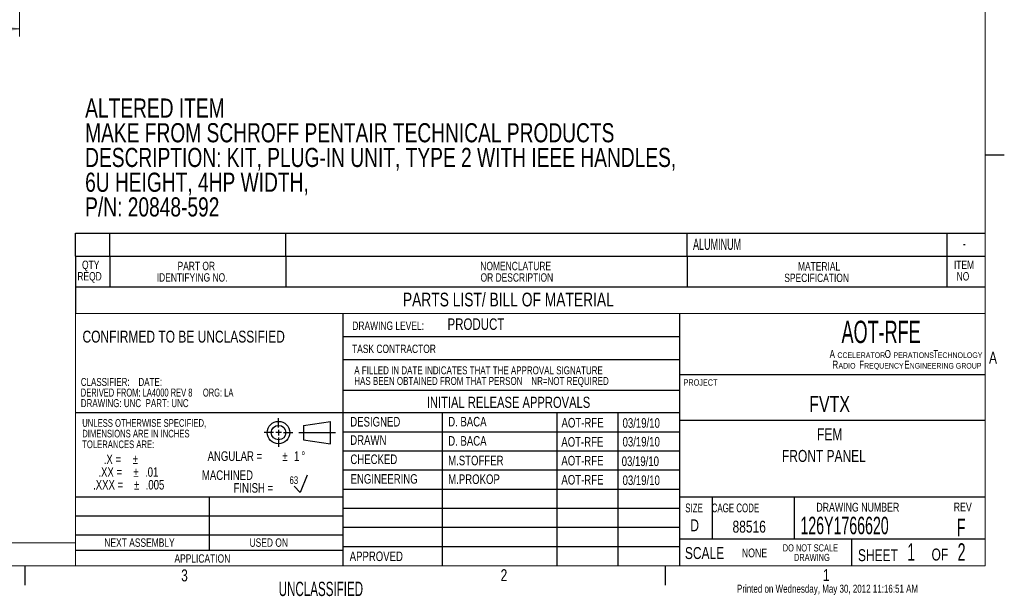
# Model space of a CAD drawing. Header units: inches. Extents: x 1 to 35, y 0.8 to 23.2.
# Tile 11 of 12: x 22.1 to 35, y 0.9 to 8.4. Entities that reach past the tile are written whole.
import ezdxf

# ---------------------------------------------------------------- set-up
doc = ezdxf.new("R2010")
doc.units = ezdxf.units.IN
doc.header["$MEASUREMENT"] = 0
for name, color, linetype in [('BOM__DETAIL_DWG', 7, 'Continuous'), ('FORMAT__AUTO_FILL_TEXT', 7, 'Continuous'), ('FORMAT__CLASSIF_NOTE__UNC', 7, 'Continuous'), ('FORMAT__ITEMS', 7, 'Continuous'), ('PDM__NO', 7, 'Continuous')]:
    doc.layers.add(name, color=color, linetype=linetype)
doc.styles.add('SLDTEXTSTYLE0', font='TXT', dxfattribs={"width": 0.75})
doc.styles.add('SLDTEXTSTYLE1', font='TXT', dxfattribs={"width": 0.605})
doc.styles.add('SLDTEXTSTYLE2', font='TXT', dxfattribs={"width": 0.676471})
doc.styles.add('SLDTEXTSTYLE4', font='TXT', dxfattribs={"width": 0.684211})
doc.dimstyles.new('SLDDIMSTYLE1', dxfattribs={"dimtxt": 0.15625, "dimasz": 0.23622, "dimexe": 0, "dimexo": 0.0625, "dimgap": -0.039062, "dimtad": 0, "dimtih": 1, "dimtoh": 1, "dimdec": 3, "dimlfac": 0.5, "dimrnd": 1e-09, "dimzin": 4, "dimdsep": 46, "dimlunit": 5, "dimtxsty": 'SLDTEXTSTYLE0', "dimsah": 1, "dimcen": 0.09, "dimadec": 0, "dimazin": 0, "dimtfac": 1, "dimtdec": 3, "dimtofl": 0, "dimtmove": 0, "dimatfit": 3, "dimfxl": 1, "dimfrac": 2, "dimtolj": 1, "dimtzin": 12, "dimarcsym": 0})

# ---------------------------------------------------------------- blocks, each defined once
blk = doc.blocks.new('SW_NOTE_2')
at = {"color": 0, "linetype": 'Continuous', "lineweight": 0, "char_height": 0.25, "attachment_point": 1, "style": 'SLDTEXTSTYLE0'}
for s, insert in [('ALTERED ITEM', (0, 0.322)), ('MAKE FROM SCHROFF PENTAIR TECHNICAL PRODUCTS', (0, -0.001)), ('DESCRIPTION: KIT, PLUG-IN UNIT, TYPE 2 WITH IEEE HANDLES,', (0, -0.324)), ('6U HEIGHT, 4HP WIDTH,', (0, -0.648)), ('P/N: 20848-592', (0, -0.971))]:
    blk.add_mtext(s, dxfattribs=dict(at, insert=insert))
blk = doc.blocks.new('SW_NOTE_4')
at = {"layer": 'FORMAT__ITEMS', "color": 0, "attachment_point": 1, "style": 'SLDTEXTSTYLE0'}
for s, insert, char_height in [('DO NOT SCALE', (0, 0.121), 0.09375), ('DRAWING', (0.146, -0.004), 0.0938)]:
    blk.add_mtext(s, dxfattribs=dict(at, insert=insert, char_height=char_height))
blk = doc.blocks.new('SW_NOTE_5')
at = {"layer": 'FORMAT__ITEMS', "color": 0, "char_height": 0.1, "attachment_point": 1, "style": 'SLDTEXTSTYLE0'}
for s, insert in [('UNLESS OTHERWISE SPECIFIED,', (0, 0.129)), ('DIMENSIONS ARE IN INCHES', (0, -0.01)), ('TOLERANCES ARE:', (0, -0.15))]:
    blk.add_mtext(s, dxfattribs=dict(at, insert=insert))
blk = doc.blocks.new('SW_NOTE_6')
at = {"layer": 'FORMAT__AUTO_FILL_TEXT', "color": 0, "char_height": 0.125, "attachment_point": 1, "style": 'SLDTEXTSTYLE0'}
for s, insert in [('    .X = ', (0, 0.161)), ('%%p', (0.518, 0.161)), ('%%p', (0.526, -0.006)), ('  .XX = ', (0, -0.006)), (' .01', (0.645, -0.006)), ('.XXX = ', (0, -0.172)), ('%%p', (0.534, -0.172)), (' .005', (0.653, -0.172))]:
    blk.add_mtext(s, dxfattribs=dict(at, insert=insert))
blk = doc.blocks.new('SW_NOTE_7')
at = {"layer": 'FORMAT__AUTO_FILL_TEXT', "color": 0, "char_height": 0.125, "attachment_point": 1, "style": 'SLDTEXTSTYLE0'}
for s, insert in [('ANGULAR = ', (0, 0.161)), ('%%p', (0.977, 0.161)), (' 1', (1.096, 0.161)), ('%%d', (1.226, 0.161))]:
    blk.add_mtext(s, dxfattribs=dict(at, insert=insert))
blk = doc.blocks.new('SW_NOTE_8')
at = {"layer": 'FORMAT__ITEMS', "color": 0, "char_height": 0.125, "attachment_point": 1, "style": 'SLDTEXTSTYLE0'}
for s, insert in [('MACHINED    ', (0, 0.161)), ('FINISH = ', (0.414, -0.006))]:
    blk.add_mtext(s, dxfattribs=dict(at, insert=insert))
blk = doc.blocks.new('SW_NOTE_9')
at = {"layer": 'BOM__DETAIL_DWG', "color": 0, "char_height": 0.11, "attachment_point": 1, "style": 'SLDTEXTSTYLE0'}
for s, insert in [('MATERIAL', (0, 0.142)), ('SPECIFICATION', (-0.179, -0.008))]:
    blk.add_mtext(s, dxfattribs=dict(at, insert=insert))
blk = doc.blocks.new('SW_NOTE_10')
at = {"layer": 'BOM__DETAIL_DWG', "color": 0, "char_height": 0.11, "attachment_point": 1, "style": 'SLDTEXTSTYLE0'}
for s, insert in [('ITEM', (0, 0.142)), ('NO', (0.035, -0.008))]:
    blk.add_mtext(s, dxfattribs=dict(at, insert=insert))
blk = doc.blocks.new('SW_NOTE_11')
at = {"layer": 'FORMAT__ITEMS', "color": 0, "char_height": 0.10417, "attachment_point": 1, "style": 'SLDTEXTSTYLE0'}
for s, insert in [('A FILLED IN DATE INDICATES THAT THE APPROVAL SIGNATURE', (0, 0.134)), ('HAS BEEN OBTAINED FROM THAT PERSON    NR=NOT REQUIRED', (0, -0.005))]:
    blk.add_mtext(s, dxfattribs=dict(at, insert=insert))
blk = doc.blocks.new('SW_NOTE_12')
at = {"layer": 'BOM__DETAIL_DWG', "color": 0, "char_height": 0.11, "attachment_point": 1, "style": 'SLDTEXTSTYLE0'}
for s, insert in [('PART OR', (0, 0.142)), ('IDENTIFYING NO.', (-0.272, -0.008))]:
    blk.add_mtext(s, dxfattribs=dict(at, insert=insert))
blk = doc.blocks.new('SW_NOTE_13')
at = {"color": 0, "linetype": 'Continuous', "lineweight": 0, "char_height": 0.10417, "attachment_point": 1}
for s, insert, style in [('CLASSIFIER:    DATE: ', (0, 0.134), 'SLDTEXTSTYLE0'), ('DERIVED FROM: LA4000 REV 8     ORG: LA', (0, -0.005), 'SLDTEXTSTYLE4'), ('DRAWING: UNC  PART: UNC ', (0, -0.143), 'SLDTEXTSTYLE0')]:
    blk.add_mtext(s, dxfattribs=dict(at, insert=insert, style=style))
blk = doc.blocks.new('SW_NOTE_16')
at = {"layer": 'BOM__DETAIL_DWG', "color": 0, "char_height": 0.11, "attachment_point": 1, "style": 'SLDTEXTSTYLE0'}
for s, insert in [('NOMENCLATURE', (0, 0.142)), ('OR DESCRIPTION', (0.003, -0.008))]:
    blk.add_mtext(s, dxfattribs=dict(at, insert=insert))
blk = doc.blocks.new('SW_NOTE_17')
at = {"layer": 'BOM__DETAIL_DWG', "color": 0, "char_height": 0.11, "attachment_point": 1, "style": 'SLDTEXTSTYLE0'}
for s, insert in [('QTY', (0, 0.142)), ('REQD', (-0.061, -0.008))]:
    blk.add_mtext(s, dxfattribs=dict(at, insert=insert))
blk = doc.blocks.new('SW_NOTE_18')
at = {"layer": 'FORMAT__ITEMS', "color": 0, "attachment_point": 1, "style": 'SLDTEXTSTYLE0'}
for s, insert, char_height in [('A', (0, 0.134), 0.104), ('O', (0.721, 0.134), 0.104), ('T', (1.357, 0.134), 0.104), ('CCELERATOR ', (0.102, 0.103), 0.07292), ('PERATIONS ', (0.836, 0.103), 0.0729), ('ECHNOLOGY', (1.415, 0.103), 0.0729), ('R', (0.037, -0.005), 0.104), ('ADIO ', (0.116, -0.036), 0.0729), ('F', (0.387, -0.005), 0.104), ('REQUENCY ', (0.451, -0.036), 0.0729), ('E', (0.977, -0.005), 0.104), ('NGINEERING GROUP', (1.047, -0.036), 0.07292)]:
    blk.add_mtext(s, dxfattribs=dict(at, insert=insert, char_height=char_height))
blk = doc.blocks.new('*D33')
at = {"color": 7, "linetype": 'Continuous', "lineweight": 0}
for p, q in [((16.56, 10.703), (16.56, 8.173)), ((22.119, 10.457), (22.119, 8.173)), ((18.96, 8.397), (18.96, 8.149)), ((19.719, 8.397), (18.96, 8.397)), ((19.719, 8.149), (19.719, 8.397)), ((16.56, 8.273), (18.96, 8.273)), ((22.119, 8.273), (19.719, 8.273)), ((18.96, 8.149), (19.719, 8.149))]:
    blk.add_line(p, q, dxfattribs=at)
for points in [[(16.56, 8.273), (16.796, 8.214), (16.796, 8.332)], [(22.119, 8.273), (21.883, 8.332), (21.883, 8.214)]]:
    blk.add_solid(points, dxfattribs=at)
at = {"color": 7, "linetype": 'Continuous', "lineweight": 0, "insert": (19.022, 8.351), "char_height": 0.1562, "attachment_point": 1, "style": 'SLDTEXTSTYLE0'}
blk.add_mtext(' 2.780 ', dxfattribs=at)

msp = doc.modelspace()

# ---------------------------------------------------------------- linework, layer by layer
at = {"layer": 'BOM__DETAIL_DWG'}
for p, q in [((22.85, 5.3), (22.85, 5.6)), ((22.85, 5.6), (34.75, 5.6)), ((23.3, 5.3), (23.3, 5.6)), ((25.6, 5.3), (25.6, 5.6)), ((30.85, 5.3), (30.85, 5.6)), ((34.25, 5.6), (34.25, 4.9)), ((22.85, 5.3), (22.85, 4.9)), ((22.85, 5.3), (34.75, 5.3)), ((23.3, 5.3), (23.3, 4.9)), ((25.6, 5.3), (25.6, 4.9)), ((30.85, 5.3), (30.85, 4.9))]:
    msp.add_line(p, q, dxfattribs=at)
at = {"layer": 'FORMAT__ITEMS', "lineweight": 15}
for p, q in [((34.75, 6.625), (34.75, 12)), ((34.75, 1.25), (34.75, 6.625)), ((26.35, 4.55), (22.85, 4.55)), ((22.85, 4.55), (22.85, 1.25)), ((30.75, 4.55), (26.35, 4.55)), ((34.75, 4.55), (30.75, 4.55)), ((22.1875, 1.25), (18, 1.25)), ((26.375, 1.25), (22.1875, 1.25)), ((30.5625, 1.25), (26.375, 1.25)), ((34.75, 1.25), (30.5625, 1.25))]:
    msp.add_line(p, q, dxfattribs=at)
at = {"layer": 'FORMAT__ITEMS'}
for p, q in [((34.75, 6.625), (35, 6.625)), ((22.85, 4.9), (22.85, 4.55)), ((22.85, 4.9), (34.75, 4.9)), ((26.35, 1.25), (26.35, 4.55)), ((30.75, 4.55), (30.75, 1.25)), ((26.35, 4.25), (30.75, 4.25)), ((26.35, 3.95), (30.75, 3.95)), ((34.75, 3.75), (30.75, 3.75)), ((26.35, 3.55), (30.75, 3.55)), ((26.35, 3.25), (22.85, 3.25)), ((30.75, 3.25), (26.35, 3.25)), ((27.65, 1.25), (27.65, 3.25)), ((29.15, 1.25), (29.15, 3.25)), ((29.95, 1.25), (29.95, 3.25)), ((25.5057, 3.0582), (25.5057, 3.1797)), ((25.8306, 3.088), (26.1869, 3.1397)), ((26.1869, 2.8463), (26.1869, 3.1397)), ((34.75, 3.15), (30.75, 3.15)), ((25.4405, 2.993), (25.319, 2.993)), ((25.5428, 2.993), (25.4687, 2.993)), ((25.5057, 3.03), (25.5057, 2.9559)), ((25.571, 2.993), (25.6925, 2.993)), ((25.7726, 2.993), (26.2506, 2.993)), ((25.8306, 3.088), (25.8306, 2.898)), ((30.75, 3), (26.35, 3)), ((25.5057, 2.9278), (25.5057, 2.8062)), ((25.8306, 2.898), (26.1869, 2.8463)), ((30.75, 2.75), (26.35, 2.75)), ((30.75, 2.5), (26.35, 2.5)), ((25.8785, 2.4363), (25.7884, 2.211)), ((25.7884, 2.211), (25.7121, 2.2942)), ((30.75, 2.25), (26.35, 2.25)), ((26.35, 2.15), (22.85, 2.15)), ((24.6, 2.15), (24.6, 1.45)), ((34.75, 2.15), (30.75, 2.15)), ((31.18, 2.15), (31.18, 1.6)), ((32.25, 2.15), (32.25, 1.6)), ((30.75, 2), (26.35, 2)), ((26.35, 1.9), (22.85, 1.9)), ((30.75, 1.75), (26.35, 1.75)), ((26.35, 1.65), (22.85, 1.65)), ((34.75, 1.6), (30.75, 1.6)), ((33, 1.6), (33, 1.25)), ((26.35, 1.45), (22.85, 1.45)), ((30.75, 1.5), (26.35, 1.5)), ((22.1875, 1.25), (22.1875, 1)), ((30.5625, 1.25), (30.5625, 1))]:
    msp.add_line(p, q, dxfattribs=at)
at = {"layer": 'FORMAT__ITEMS', "color": 218, "lineweight": 0}
msp.add_line((1.25, 1.55), (22.85, 1.55), dxfattribs=at)
at = {"layer": 'FORMAT__ITEMS', "lineweight": 0}
msp.add_line((22.85, 1.55), (22.85, 1.25), dxfattribs=at)
at = {"layer": 'FORMAT__ITEMS'}
for radius in [0.1467, 0.095]:
    msp.add_circle((25.5057, 2.993), radius, dxfattribs=at)

# ---------------------------------------------------------------- block references
at = {"color": 7, "linetype": 'Continuous', "lineweight": 0}
for name, p in [('SW_NOTE_2', (22.9756, 7.0404)), ('SW_NOTE_13', (22.9188, 3.5735))]:
    msp.add_blockref(name, p, dxfattribs=at)
at = {"layer": 'BOM__DETAIL_DWG'}
for name, p in [('SW_NOTE_17', (22.935, 5.1003)), ('SW_NOTE_12', (24.1844, 5.0851)), ('SW_NOTE_16', (28.1455, 5.0844)), ('SW_NOTE_9', (32.301, 5.08)), ('SW_NOTE_10', (34.3414, 5.1))]:
    msp.add_blockref(name, p, dxfattribs=at)
at = {"layer": 'FORMAT__AUTO_FILL_TEXT', "color": 7}
msp.add_blockref('SW_NOTE_6', (23.0793, 2.5456), dxfattribs=at)
at = {"layer": 'FORMAT__AUTO_FILL_TEXT'}
msp.add_blockref('SW_NOTE_7', (24.5774, 2.5868), dxfattribs=at)
at = {"layer": 'FORMAT__ITEMS'}
for name, p in [('SW_NOTE_18', (32.7146, 3.939)), ('SW_NOTE_11', (26.4965, 3.7254)), ('SW_NOTE_5', (22.9376, 3.04)), ('SW_NOTE_8', (24.5027, 2.3381)), ('SW_NOTE_4', (32.1017, 1.4114))]:
    msp.add_blockref(name, p, dxfattribs=at)

# ---------------------------------------------------------------- texts
at = {"color": 7, "linetype": 'Continuous', "lineweight": 0, "insert": (31.5028, 1.0037), "char_height": 0.104167, "attachment_point": 1, "style": 'SLDTEXTSTYLE0'}
msp.add_mtext('Printed on Wednesday, May 30, 2012 11:16:51 AM', dxfattribs=at)
at = {"layer": 'BOM__DETAIL_DWG', "attachment_point": 1, "style": 'SLDTEXTSTYLE1'}
for s, insert, char_height in [('ALUMINUM', (30.9281, 5.5286), 0.14583), ('-', (34.4568, 5.5409), 0.1458)]:
    msp.add_mtext(s, dxfattribs=dict(at, insert=insert, char_height=char_height))
at = {"layer": 'FORMAT__AUTO_FILL_TEXT', "attachment_point": 1}
for s, insert, char_height, style in [('PRODUCT', (27.7161, 4.4865), 0.15, 'SLDTEXTSTYLE0'), ('AOT-RFE', (32.8707, 4.456), 0.29167, 'SLDTEXTSTYLE1'), ('FVTX', (32.4479, 3.4712), 0.20833, 'SLDTEXTSTYLE0'), ('DESIGNED', (26.4439, 3.1977), 0.125, 'SLDTEXTSTYLE0'), ('D. BACA', (27.7251, 3.1986), 0.125, 'SLDTEXTSTYLE0'), ('AOT-RFE', (29.2077, 3.185), 0.125, 'SLDTEXTSTYLE0'), ('03/19/10', (30.0063, 3.1811), 0.125, 'SLDTEXTSTYLE0'), ('FEM', (32.5504, 3.0488), 0.15625, 'SLDTEXTSTYLE0'), ('DRAWN', (26.4434, 2.9578), 0.125, 'SLDTEXTSTYLE0'), ('D. BACA', (27.7253, 2.9471), 0.125, 'SLDTEXTSTYLE0'), ('AOT-RFE', (29.2052, 2.9341), 0.125, 'SLDTEXTSTYLE0'), ('03/19/10', (30.0063, 2.9366), 0.125, 'SLDTEXTSTYLE0'), ('CHECKED', (26.4459, 2.7067), 0.125, 'SLDTEXTSTYLE0'), ('FRONT PANEL', (32.0914, 2.766), 0.15625, 'SLDTEXTSTYLE0'), ('M.STOFFER', (27.7244, 2.6908), 0.125, 'SLDTEXTSTYLE0'), ('AOT-RFE', (29.2059, 2.6885), 0.125, 'SLDTEXTSTYLE0'), ('03/19/10', (29.9945, 2.6807), 0.125, 'SLDTEXTSTYLE0'), ('ENGINEERING', (26.4485, 2.45), 0.125, 'SLDTEXTSTYLE0'), ('M.PROKOP', (27.7249, 2.4464), 0.125, 'SLDTEXTSTYLE0'), ('63', (25.6501, 2.4208), 0.1, 'SLDTEXTSTYLE0'), ('AOT-RFE', (29.2062, 2.4387), 0.125, 'SLDTEXTSTYLE0'), ('03/19/10', (30.0062, 2.4325), 0.125, 'SLDTEXTSTYLE0'), ('88516', (31.4449, 1.8407), 0.15625, 'SLDTEXTSTYLE0'), ('APPROVED', (26.436, 1.4379), 0.125, 'SLDTEXTSTYLE0'), ('UNCLASSIFIED', (25.5074, 1.0431), 0.1875, 'SLDTEXTSTYLE1')]:
    msp.add_mtext(s, dxfattribs=dict(at, insert=insert, char_height=char_height, style=style))
at = {"layer": 'FORMAT__CLASSIF_NOTE__UNC', "insert": (22.9414, 4.3262), "char_height": 0.15625, "attachment_point": 1, "style": 'SLDTEXTSTYLE0'}
msp.add_mtext('CONFIRMED TO BE UNCLASSIFIED', dxfattribs=at)
at = {"layer": 'FORMAT__ITEMS', "attachment_point": 1}
for s, insert, char_height, style in [('PARTS LIST/ BILL OF MATERIAL', (27.1325, 4.823), 0.18, 'SLDTEXTSTYLE0'), ('DRAWING LEVEL:', (26.4706, 4.4454), 0.11, 'SLDTEXTSTYLE0'), ('TASK CONTRACTOR', (26.467, 4.1436), 0.11, 'SLDTEXTSTYLE0'), ('A', (34.8, 4.0513), 0.1562, 'SLDTEXTSTYLE0'), ('PROJECT', (30.8032, 3.6899), 0.08333, 'SLDTEXTSTYLE0'), ('INITIAL RELEASE APPROVALS', (27.4453, 3.4618), 0.145833, 'SLDTEXTSTYLE0'), ('SIZE    CAGE CODE', (30.8259, 2.0653), 0.114583, 'SLDTEXTSTYLE2'), ('DRAWING NUMBER', (32.5409, 2.0748), 0.114583, 'SLDTEXTSTYLE0'), ('REV', (34.3382, 2.077), 0.11458, 'SLDTEXTSTYLE0'), ('D', (30.8929, 1.8587), 0.1562, 'SLDTEXTSTYLE0'), ('1', (33.7306, 1.5461), 0.2292, 'SLDTEXTSTYLE1'), ('2', (34.3895, 1.5464), 0.2292, 'SLDTEXTSTYLE1'), ('SCALE', (30.8218, 1.4959), 0.15625, 'SLDTEXTSTYLE0'), ('SHEET', (33.0856, 1.4681), 0.15625, 'SLDTEXTSTYLE0'), ('OF', (34.048, 1.4768), 0.15625, 'SLDTEXTSTYLE0'), ('APPLICATION', (24.1443, 1.4017), 0.11, 'SLDTEXTSTYLE0'), ('3', (24.2317, 1.204), 0.1562, 'SLDTEXTSTYLE0'), ('2', (28.411, 1.2066), 0.1562, 'SLDTEXTSTYLE0'), ('1', (32.6269, 1.2084), 0.1562, 'SLDTEXTSTYLE0')]:
    msp.add_mtext(s, dxfattribs=dict(at, insert=insert, char_height=char_height, style=style))
at = {"layer": 'FORMAT__ITEMS', "color": 7, "attachment_point": 1, "style": 'SLDTEXTSTYLE0'}
for s, insert, char_height in [('NEXT ASSEMBLY', (23.2272, 1.6095), 0.11), ('USED ON', (25.1261, 1.6098), 0.11), ('NONE', (31.566, 1.4769), 0.11458)]:
    msp.add_mtext(s, dxfattribs=dict(at, insert=insert, char_height=char_height))
at = {"layer": 'PDM__NO', "attachment_point": 1, "style": 'SLDTEXTSTYLE1'}
for s, insert, char_height in [('126Y1766620', (32.333, 1.8929), 0.229167), ('F', (34.3779, 1.8673), 0.2292)]:
    msp.add_mtext(s, dxfattribs=dict(at, insert=insert, char_height=char_height))

# ---------------------------------------------------------------- dimensions: what is measured, and where the dimension line sits
at = {"color": 7, "linetype": 'Continuous', "lineweight": 0}
dim = msp.add_linear_dim(base=(22.1195, 8.2731), p1=(16.5596, 10.8033), p2=(22.1195, 10.5565), dimstyle='SLDDIMSTYLE1', dxfattribs=at)
dim.commit()
dim.dimension.update_dxf_attribs({"geometry": '*D33', "text_midpoint": (19.3395, 8.2731), "dimtype": 160})

doc.saveas('drawing.dxf')
